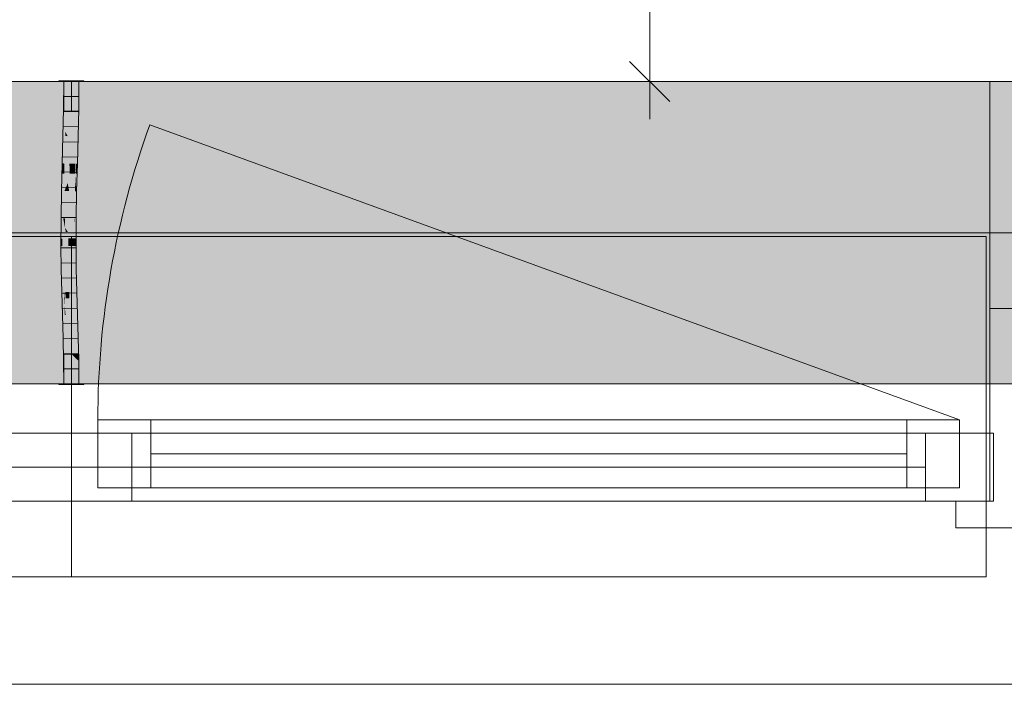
# Model space of a CAD drawing. Extents: x -620 to 300, y 62 to 1162.
# Tile 9 of 93: x -324 to -298, y 208 to 225. Entities that reach past the tile are written whole.
import ezdxf
from ezdxf.lldxf.tags import DXFTag

# ---------------------------------------------------------------- set-up
doc = ezdxf.new("R2010")
doc.units = 0
doc.layers.get('0').update_dxf_attribs({"lineweight": 13})
for name, color, linetype, lineweight, true_color in [('30 -33 Aussenwände- 7 Fassade_ Elemente', 7, 'Continuous', 9, 0x00aacc), ('30 -35 Decken- 1 Konstruktion-Träger- Stahlbeton', 7, 'Continuous', 13, 0x33aa00), ('70 -76 Bemaßung- 2 Allgemein', 9, 'Continuous', 5, 0x808080), ('E_Leerrohr 20', 7, 'Continuous', 13, 0xcc0099), ('E_Leerrohr 20-Shading', 7, 'Continuous', 13, 0xcc0099), ('iwb_Schraffur_Unterzug', 7, 'Continuous', 5, 0xffffcc)]:
    doc.layers.add(name, color=color, linetype=linetype, lineweight=lineweight, true_color=true_color)
doc.layers.add('70 -71 Achsen- 1 Gebäudeachsen', color=7, linetype='STRICHPUNKT2-A06G94JT8I', lineweight=18)
tags = doc.linetypes.add('fein_strichliert-A06G94JU8I', pattern=[4, 1, -2, 1]).pattern_tags.tags
tags[8:9] = [DXFTag(74, 4), DXFTag(75, 0), DXFTag(340, '0'), DXFTag(46, 0.0), DXFTag(50, 0.0), DXFTag(44, 0.0), DXFTag(45, 0.0)]
tags[6:7] = [DXFTag(74, 4), DXFTag(75, 0), DXFTag(340, '0'), DXFTag(46, 0.0), DXFTag(50, 0.0), DXFTag(44, 0.0), DXFTag(45, 0.0)]
tags[4:5] = [DXFTag(74, 4), DXFTag(75, 0), DXFTag(340, '0'), DXFTag(46, 0.0), DXFTag(50, 0.0), DXFTag(44, 0.0), DXFTag(45, 0.0)]
tags = doc.linetypes.add('STRICHPUNKT2', pattern=[12.7, 6.35, -3.175, 0, -3.175]).pattern_tags.tags
tags[10:11] = [DXFTag(74, 4), DXFTag(75, 0), DXFTag(340, '0'), DXFTag(46, 0.0), DXFTag(50, 0.0), DXFTag(44, 0.0), DXFTag(45, 0.0)]
tags[8:9] = [DXFTag(74, 4), DXFTag(75, 0), DXFTag(340, '0'), DXFTag(46, 0.0), DXFTag(50, 0.0), DXFTag(44, 0.0), DXFTag(45, 0.0)]
tags[6:7] = [DXFTag(74, 4), DXFTag(75, 0), DXFTag(340, '0'), DXFTag(46, 0.0), DXFTag(50, 0.0), DXFTag(44, 0.0), DXFTag(45, 0.0)]
tags[4:5] = [DXFTag(74, 4), DXFTag(75, 0), DXFTag(340, '0'), DXFTag(46, 0.0), DXFTag(50, 0.0), DXFTag(44, 0.0), DXFTag(45, 0.0)]
tags = doc.linetypes.add('STRICHPUNKT2-A06G94JT8I', pattern=[12.7, 6.35, -3.175, 0, -3.175]).pattern_tags.tags
tags[10:11] = [DXFTag(74, 4), DXFTag(75, 0), DXFTag(340, '0'), DXFTag(46, 0.0), DXFTag(50, 0.0), DXFTag(44, 0.0), DXFTag(45, 0.0)]
tags[8:9] = [DXFTag(74, 4), DXFTag(75, 0), DXFTag(340, '0'), DXFTag(46, 0.0), DXFTag(50, 0.0), DXFTag(44, 0.0), DXFTag(45, 0.0)]
tags[6:7] = [DXFTag(74, 4), DXFTag(75, 0), DXFTag(340, '0'), DXFTag(46, 0.0), DXFTag(50, 0.0), DXFTag(44, 0.0), DXFTag(45, 0.0)]
tags[4:5] = [DXFTag(74, 4), DXFTag(75, 0), DXFTag(340, '0'), DXFTag(46, 0.0), DXFTag(50, 0.0), DXFTag(44, 0.0), DXFTag(45, 0.0)]

# ---------------------------------------------------------------- blocks, each defined once
blk = doc.blocks.new('Shading-A06G94J98I', base_point=(-322.314, 217.445))
at = {"layer": 'E_Leerrohr 20-Shading', "color": 223, "true_color": 0xc67fb4}
for points in [[(-322.619, 223.614), (-322.677, 223.614), (-322.625, 222.891), (-322.684, 222.892)], [(-322.322, 223.614), (-322.336, 223.614), (-322.33, 222.886), (-322.342, 222.887)], [(-322.33, 222.886), (-322.312, 222.886), (-322.322, 223.614), (-322.301, 223.614)], [(-322.301, 223.614), (-322.312, 222.886), (-322.292, 223.614), (-322.303, 222.886)], [(-322.292, 223.614), (-322.303, 222.886), (-322.277, 223.614), (-322.288, 222.886)], [(-322.288, 222.886), (-322.284, 222.886), (-322.277, 223.614)], [(-322.625, 222.891), (-322.684, 222.892), (-322.642, 222.167), (-322.699, 222.169)], [(-322.64, 222.167), (-322.625, 222.891), (-322.642, 222.167)], [(-322.33, 222.886), (-322.342, 222.887), (-322.35, 222.16), (-322.358, 222.16)], [(-322.334, 222.75), (-322.35, 222.16), (-322.349, 222.16)], [(-322.33, 222.886), (-322.334, 222.75), (-322.334, 222.16), (-322.349, 222.16)], [(-322.312, 222.886), (-322.334, 222.16), (-322.303, 222.886), (-322.326, 222.16)], [(-322.33, 222.886), (-322.334, 222.16), (-322.312, 222.886)], [(-322.303, 222.886), (-322.326, 222.16), (-322.288, 222.886), (-322.314, 222.159)], [(-322.314, 222.159), (-322.299, 222.159), (-322.288, 222.886), (-322.284, 222.886)], [(-322.64, 222.167), (-322.699, 222.169), (-322.66, 221.443), (-322.719, 221.444)], [(-322.35, 222.16), (-322.358, 222.16), (-322.375, 221.435), (-322.377, 221.435)], [(-322.35, 222.16), (-322.375, 221.435), (-322.349, 222.16), (-322.372, 221.435)], [(-322.372, 221.435), (-322.361, 221.435), (-322.349, 222.16), (-322.334, 222.16)], [(-322.334, 222.16), (-322.361, 221.435), (-322.326, 222.16), (-322.354, 221.435)], [(-322.326, 222.16), (-322.354, 221.435), (-322.314, 222.159), (-322.348, 221.435)], [(-322.348, 221.435), (-322.319, 221.434), (-322.314, 222.159), (-322.299, 222.159)], [(-322.667, 221.176), (-322.66, 221.443), (-322.726, 221.176), (-322.719, 221.444)], [(-322.372, 221.435), (-322.384, 221.168), (-322.381, 221.141)], [(-322.372, 221.435), (-322.375, 221.435), (-322.384, 221.168), (-322.38, 221.302)], [(-322.375, 221.435), (-322.377, 221.435), (-322.384, 221.174)], [(-322.381, 221.141), (-322.374, 221.074), (-322.372, 221.435), (-322.361, 221.435)], [(-322.361, 221.435), (-322.374, 221.074), (-322.354, 221.435), (-322.37, 221.029)], [(-322.348, 221.435), (-322.354, 221.435), (-322.36, 221.174), (-322.364, 221.174)], [(-322.319, 221.434), (-322.348, 221.435), (-322.326, 221.174), (-322.36, 221.174)], [(-322.738, 220.719), (-322.688, 220.718), (-322.726, 221.176), (-322.668, 221.176)], [(-322.688, 220.718), (-322.679, 220.718), (-322.668, 221.176), (-322.667, 221.176)], [(-322.384, 221.168), (-322.384, 221.174), (-322.396, 220.711)], [(-322.381, 221.141), (-322.384, 221.168), (-322.394, 220.711), (-322.396, 220.711)], [(-322.38, 221.302), (-322.384, 221.174), (-322.384, 221.168)], [(-322.36, 221.174), (-322.364, 221.174), (-322.367, 221.005), (-322.37, 221.029)], [(-322.326, 221.174), (-322.36, 221.174), (-322.338, 220.71), (-322.367, 221.005)], [(-322.394, 220.711), (-322.387, 220.711), (-322.381, 221.141), (-322.374, 221.074)], [(-322.374, 221.074), (-322.387, 220.711), (-322.37, 221.029), (-322.382, 220.711)], [(-322.37, 221.029), (-322.382, 220.711), (-322.367, 221.005), (-322.38, 220.711)], [(-322.38, 220.711), (-322.338, 220.71), (-322.367, 221.005)], [(-322.688, 220.718), (-322.738, 220.719), (-322.712, 219.991), (-322.751, 219.992)], [(-322.693, 219.991), (-322.679, 220.718), (-322.712, 219.991), (-322.688, 220.718)], [(-322.407, 219.988), (-322.387, 220.711), (-322.41, 219.988), (-322.394, 220.711)], [(-322.394, 220.711), (-322.396, 220.711), (-322.41, 219.988)], [(-322.387, 220.711), (-322.407, 219.988), (-322.393, 220.316), (-322.403, 219.988)], [(-322.393, 220.316), (-322.402, 219.988), (-322.338, 220.71), (-322.351, 219.987)], [(-322.393, 220.316), (-322.338, 220.71), (-322.38, 220.711)], [(-322.382, 220.711), (-322.393, 220.316), (-322.38, 220.711)], [(-322.387, 220.711), (-322.393, 220.316), (-322.382, 220.711)], [(-322.403, 219.988), (-322.402, 219.988), (-322.393, 220.316)], [(-322.715, 219.459), (-322.712, 219.991), (-322.754, 219.459), (-322.751, 219.992)], [(-322.696, 219.264), (-322.693, 219.991), (-322.717, 219.264), (-322.712, 219.991)], [(-322.407, 219.988), (-322.41, 219.988), (-322.412, 219.463)], [(-322.402, 219.988), (-322.408, 219.463), (-322.351, 219.987), (-322.354, 219.464)], [(-322.407, 219.625), (-322.406, 219.698), (-322.408, 219.841), (-322.407, 219.988)], [(-322.407, 219.988), (-322.406, 219.698), (-322.403, 219.988)], [(-322.406, 219.698), (-322.402, 219.988), (-322.403, 219.988)], [(-322.408, 219.841), (-322.412, 219.463), (-322.411, 219.46)], [(-322.411, 219.46), (-322.407, 219.625), (-322.41, 219.625)], [(-322.408, 219.45), (-322.406, 219.625), (-322.411, 219.46), (-322.407, 219.625)], [(-322.407, 219.625), (-322.408, 219.841), (-322.41, 219.625)], [(-322.406, 219.625), (-322.406, 219.698), (-322.407, 219.625)], [(-322.717, 219.264), (-322.715, 219.459), (-322.754, 219.264), (-322.754, 219.459)], [(-322.412, 219.463), (-322.413, 219.265), (-322.411, 219.46)], [(-322.413, 219.265), (-322.41, 219.265), (-322.411, 219.46), (-322.408, 219.45)], [(-322.408, 219.45), (-322.41, 219.265), (-322.408, 219.447), (-322.409, 219.265)], [(-322.409, 219.265), (-322.354, 219.266), (-322.408, 219.447)], [(-322.408, 219.463), (-322.408, 219.45), (-322.354, 219.464), (-322.354, 219.266)], [(-322.717, 219.264), (-322.754, 219.264), (-322.703, 218.653), (-322.746, 218.653)], [(-322.688, 218.654), (-322.696, 219.264), (-322.703, 218.653), (-322.717, 219.264)], [(-322.405, 218.659), (-322.395, 218.659), (-322.41, 219.265), (-322.409, 219.265)], [(-322.395, 218.659), (-322.347, 218.66), (-322.409, 219.265), (-322.354, 219.266)], [(-322.703, 218.653), (-322.746, 218.653), (-322.678, 218.044), (-322.732, 218.042)], [(-322.673, 218.044), (-322.688, 218.654), (-322.678, 218.044), (-322.703, 218.653)], [(-322.395, 218.659), (-322.405, 218.659), (-322.37, 218.052), (-322.39, 218.052)], [(-322.332, 218.053), (-322.347, 218.66), (-322.37, 218.052), (-322.395, 218.659)], [(-322.655, 217.435), (-322.666, 217.806), (-322.732, 218.042), (-322.678, 218.044)], [(-322.655, 217.435), (-322.732, 218.042), (-322.713, 217.434)], [(-322.666, 217.806), (-322.673, 218.044), (-322.678, 218.044)], [(-322.37, 218.052), (-322.39, 218.052), (-322.339, 217.445), (-322.372, 217.444)], [(-322.314, 217.445), (-322.332, 218.053), (-322.339, 217.445), (-322.37, 218.052)], [(-322.655, 217.435), (-322.713, 217.434), (-322.637, 216.827), (-322.696, 216.826)], [(-322.339, 217.445), (-322.372, 217.444), (-322.309, 216.836), (-322.355, 216.834)], [(-322.296, 216.836), (-322.314, 217.445), (-322.309, 216.836), (-322.339, 217.445)], [(-322.637, 216.827), (-322.696, 216.826), (-322.624, 216.22), (-322.683, 216.219)], [(-322.296, 216.836), (-322.355, 216.834), (-322.283, 216.225), (-322.341, 216.224)], [(-322.624, 216.22), (-322.683, 216.219), (-322.619, 215.614), (-322.677, 215.614)], [(-322.283, 216.225), (-322.341, 216.224), (-322.277, 215.614), (-322.336, 215.614)]]:
    blk.add_solid(points, dxfattribs=at)
at = {"layer": 'E_Leerrohr 20-Shading', "color": 231, "true_color": 0xe17fc9}
for points in [[(-322.6, 223.614), (-322.619, 223.614), (-322.621, 222.891), (-322.625, 222.891)], [(-322.577, 222.89), (-322.585, 223.614), (-322.621, 222.891), (-322.6, 223.614)], [(-322.556, 222.89), (-322.561, 223.614), (-322.577, 222.89), (-322.585, 223.614)], [(-322.512, 222.889), (-322.512, 223.614), (-322.556, 222.89), (-322.561, 223.614)], [(-322.484, 222.889), (-322.477, 223.614), (-322.512, 222.889), (-322.512, 223.614)], [(-322.477, 223.614), (-322.484, 222.889), (-322.479, 222.889)], [(-322.473, 222.889), (-322.477, 223.614), (-322.479, 222.889)], [(-322.342, 222.887), (-322.336, 223.614), (-322.473, 222.889), (-322.477, 223.614)], [(-322.575, 222.166), (-322.577, 222.89), (-322.638, 222.289), (-322.621, 222.891)], [(-322.621, 222.891), (-322.625, 222.891), (-322.638, 222.289)], [(-322.556, 222.165), (-322.556, 222.89), (-322.575, 222.166), (-322.577, 222.89)], [(-322.556, 222.165), (-322.512, 222.889), (-322.556, 222.89)], [(-322.556, 222.165), (-322.52, 222.164), (-322.512, 222.889), (-322.513, 222.75)], [(-322.52, 222.164), (-322.517, 222.164), (-322.513, 222.75)], [(-322.499, 222.164), (-322.484, 222.889), (-322.517, 222.164), (-322.512, 222.889)], [(-322.473, 222.889), (-322.484, 222.889), (-322.462, 222.163), (-322.499, 222.164)], [(-322.358, 222.16), (-322.342, 222.887), (-322.462, 222.163), (-322.473, 222.889)], [(-322.575, 222.166), (-322.638, 222.289), (-322.64, 222.167)], [(-322.575, 222.166), (-322.64, 222.167), (-322.574, 221.441), (-322.66, 221.443)], [(-322.558, 221.44), (-322.556, 222.165), (-322.574, 221.441), (-322.575, 222.166)], [(-322.558, 221.44), (-322.532, 221.439), (-322.556, 222.165), (-322.52, 222.164)], [(-322.532, 221.439), (-322.523, 221.439), (-322.52, 222.164), (-322.517, 222.164)], [(-322.519, 221.439), (-322.499, 222.164), (-322.523, 221.439), (-322.517, 222.164)], [(-322.358, 222.16), (-322.499, 222.164), (-322.377, 221.435), (-322.519, 221.439)], [(-322.657, 220.724), (-322.573, 220.926), (-322.666, 221.217), (-322.66, 221.443)], [(-322.574, 221.441), (-322.66, 221.443), (-322.573, 220.926)], [(-322.558, 221.44), (-322.574, 221.441), (-322.559, 220.842), (-322.573, 220.926)], [(-322.558, 221.44), (-322.559, 220.842), (-322.532, 221.439), (-322.535, 221.248)], [(-322.523, 221.439), (-322.535, 221.248), (-322.538, 220.714), (-322.542, 220.743)], [(-322.524, 221.303), (-322.523, 221.439), (-322.538, 220.714)], [(-322.535, 221.248), (-322.523, 221.439), (-322.532, 221.439)], [(-322.526, 221.175), (-322.519, 221.439), (-322.523, 221.439)], [(-322.384, 221.174), (-322.377, 221.435), (-322.526, 221.175), (-322.519, 221.439)], [(-322.667, 221.176), (-322.679, 220.718), (-322.66, 220.717)], [(-322.66, 220.717), (-322.657, 220.724), (-322.667, 221.176), (-322.666, 221.217)], [(-322.535, 221.248), (-322.559, 220.842), (-322.542, 220.743)], [(-322.526, 221.175), (-322.524, 221.303), (-322.538, 220.714)], [(-322.526, 221.175), (-322.538, 220.714), (-322.523, 221.175), (-322.534, 220.714)], [(-322.534, 220.714), (-322.435, 220.712), (-322.523, 221.175), (-322.443, 221.174)], [(-322.435, 220.712), (-322.396, 220.711), (-322.443, 221.174), (-322.384, 221.174)], [(-322.573, 220.715), (-322.573, 220.926), (-322.657, 220.717), (-322.657, 220.724)], [(-322.573, 220.715), (-322.559, 220.715), (-322.573, 220.926), (-322.559, 220.842)], [(-322.66, 220.717), (-322.679, 220.718), (-322.649, 219.991), (-322.693, 219.991)], [(-322.657, 220.724), (-322.66, 220.717), (-322.657, 220.717)], [(-322.649, 219.991), (-322.647, 219.991), (-322.66, 220.717), (-322.657, 220.717)], [(-322.647, 219.991), (-322.569, 219.99), (-322.657, 220.717), (-322.573, 220.715)], [(-322.558, 219.99), (-322.559, 220.715), (-322.569, 219.99), (-322.573, 220.715)], [(-322.559, 220.842), (-322.559, 220.715), (-322.542, 220.743), (-322.543, 220.714)], [(-322.558, 219.99), (-322.551, 219.99), (-322.559, 220.715), (-322.543, 220.714)], [(-322.551, 219.99), (-322.538, 220.714), (-322.543, 220.714)], [(-322.534, 220.714), (-322.538, 220.714), (-322.548, 219.99), (-322.551, 219.99)], [(-322.425, 219.988), (-322.435, 220.712), (-322.548, 219.99), (-322.534, 220.714)], [(-322.543, 220.714), (-322.538, 220.714), (-322.542, 220.743)], [(-322.41, 219.988), (-322.396, 220.711), (-322.425, 219.988), (-322.435, 220.712)], [(-322.647, 219.749), (-322.693, 219.991), (-322.645, 219.265), (-322.696, 219.264)], [(-322.649, 219.991), (-322.693, 219.991), (-322.647, 219.749)], [(-322.565, 219.628), (-322.569, 219.99), (-322.647, 219.749), (-322.649, 219.991)], [(-322.561, 219.298), (-322.558, 219.99), (-322.569, 219.99)], [(-322.558, 219.99), (-322.561, 219.298), (-322.557, 219.838), (-322.554, 219.265)], [(-322.554, 219.461), (-322.551, 219.99), (-322.558, 219.99)], [(-322.554, 219.461), (-322.423, 219.463), (-322.551, 219.99), (-322.425, 219.988)], [(-322.423, 219.463), (-322.412, 219.463), (-322.425, 219.988), (-322.41, 219.988)], [(-322.641, 219.265), (-322.56, 219.265), (-322.647, 219.749), (-322.561, 219.298)], [(-322.565, 219.628), (-322.647, 219.749), (-322.624, 219.629)], [(-322.647, 219.749), (-322.645, 219.265), (-322.646, 219.719)], [(-322.645, 219.265), (-322.641, 219.265), (-322.646, 219.719)], [(-322.561, 219.298), (-322.565, 219.628), (-322.624, 219.629)], [(-322.554, 219.265), (-322.554, 219.461), (-322.557, 219.838)], [(-322.554, 219.265), (-322.423, 219.265), (-322.554, 219.461), (-322.423, 219.463)], [(-322.423, 219.265), (-322.413, 219.265), (-322.423, 219.463), (-322.412, 219.463)], [(-322.645, 219.265), (-322.696, 219.264), (-322.65, 218.654), (-322.688, 218.654)], [(-322.636, 218.655), (-322.641, 219.265), (-322.65, 218.654), (-322.645, 219.265)], [(-322.548, 218.656), (-322.56, 219.265), (-322.636, 218.655), (-322.641, 219.265)], [(-322.56, 219.265), (-322.554, 219.265), (-322.561, 219.298)], [(-322.547, 218.656), (-322.554, 219.265), (-322.548, 218.656), (-322.56, 219.265)], [(-322.423, 219.265), (-322.554, 219.265), (-322.428, 218.659), (-322.547, 218.656)], [(-322.405, 218.659), (-322.413, 219.265), (-322.428, 218.659), (-322.423, 219.265)], [(-322.65, 218.654), (-322.688, 218.654), (-322.661, 218.044), (-322.673, 218.044)], [(-322.633, 218.045), (-322.636, 218.655), (-322.661, 218.044), (-322.65, 218.654)], [(-322.532, 218.048), (-322.547, 218.656), (-322.633, 218.045), (-322.636, 218.655)], [(-322.405, 218.659), (-322.547, 218.656), (-322.39, 218.052), (-322.532, 218.048)], [(-322.661, 218.044), (-322.673, 218.044), (-322.666, 217.806)], [(-322.655, 217.691), (-322.63, 217.436), (-322.661, 218.044), (-322.633, 218.045)], [(-322.655, 217.691), (-322.661, 218.044), (-322.661, 218.016)], [(-322.527, 217.877), (-322.532, 218.048), (-322.632, 217.876), (-322.633, 218.045)], [(-322.39, 218.052), (-322.532, 218.048), (-322.372, 217.444), (-322.514, 217.439)], [(-322.666, 217.806), (-322.655, 217.691), (-322.661, 218.016)], [(-322.655, 217.435), (-322.65, 217.435), (-322.666, 217.806), (-322.655, 217.691)], [(-322.63, 217.436), (-322.514, 217.439), (-322.632, 217.876), (-322.527, 217.877)], [(-322.65, 217.435), (-322.63, 217.436), (-322.655, 217.691)], [(-322.65, 217.435), (-322.655, 217.435), (-322.637, 216.827)], [(-322.628, 216.828), (-322.63, 217.436), (-322.637, 216.827), (-322.65, 217.435)], [(-322.496, 216.831), (-322.514, 217.439), (-322.628, 216.828), (-322.63, 217.436)], [(-322.372, 217.444), (-322.514, 217.439), (-322.355, 216.834), (-322.496, 216.831)], [(-322.628, 216.828), (-322.637, 216.827), (-322.624, 216.22)], [(-322.483, 216.222), (-322.496, 216.831), (-322.624, 216.22), (-322.628, 216.828)], [(-322.355, 216.834), (-322.496, 216.831), (-322.341, 216.224), (-322.483, 216.222)], [(-322.483, 216.222), (-322.624, 216.22), (-322.477, 215.614), (-322.619, 215.614)], [(-322.341, 216.224), (-322.483, 216.222), (-322.336, 215.614), (-322.477, 215.614)]]:
    blk.add_solid(points, dxfattribs=at)
blk = doc.blocks.new('Shading-A06G94JB8I', base_point=(-322.473, 216.402))
at = {"layer": 'E_Leerrohr 20-Shading', "color": 213, "true_color": 0xd67fc0}
for points in [[(-322.477, 215.614), (-322.479, 216.402), (-322.677, 215.614), (-322.677, 216.402)], [(-322.477, 215.614), (-322.477, 216.402), (-322.479, 216.402)], [(-322.473, 216.402), (-322.477, 215.614), (-322.286, 216.225), (-322.277, 215.614)], [(-322.473, 216.402), (-322.477, 216.402), (-322.477, 215.614)], [(-322.473, 216.402), (-322.286, 216.225), (-322.293, 216.402)], [(-322.286, 216.225), (-322.289, 216.402), (-322.293, 216.402)], [(-322.277, 215.614), (-322.277, 216.402), (-322.289, 216.402)], [(-322.585, 215.614), (-322.807, 215.614), (-322.585, 215.602), (-322.807, 215.602)], [(-322.569, 215.602), (-322.569, 215.614), (-322.585, 215.602), (-322.585, 215.614)], [(-322.477, 215.602), (-322.477, 215.614), (-322.569, 215.602), (-322.569, 215.614)], [(-322.255, 215.614), (-322.477, 215.614), (-322.255, 215.602), (-322.477, 215.602)], [(-322.147, 215.602), (-322.147, 215.614), (-322.255, 215.602), (-322.255, 215.614)]]:
    blk.add_solid(points, dxfattribs=at)
blk = doc.blocks.new('Shading-A06G94JD8I', base_point=(-322.54, 223.614))
at = {"layer": 'E_Leerrohr 20-Shading', "color": 213, "true_color": 0xd67fc0}
for points in [[(-322.704, 223.626), (-322.807, 223.626), (-322.704, 223.614), (-322.807, 223.614)], [(-322.632, 223.614), (-322.632, 223.626), (-322.704, 223.614), (-322.704, 223.626)], [(-322.54, 223.614), (-322.677, 223.614), (-322.534, 222.826), (-322.677, 222.826)], [(-322.618, 223.614), (-322.618, 223.626), (-322.632, 223.614), (-322.632, 223.626)], [(-322.59, 223.626), (-322.618, 223.626), (-322.59, 223.614), (-322.618, 223.614)], [(-322.569, 223.626), (-322.59, 223.626), (-322.569, 223.614), (-322.59, 223.614)], [(-322.567, 223.614), (-322.567, 223.626), (-322.569, 223.614), (-322.569, 223.626)], [(-322.565, 223.626), (-322.567, 223.626), (-322.565, 223.614), (-322.567, 223.614)], [(-322.565, 223.614), (-322.477, 223.614), (-322.565, 223.626), (-322.477, 223.626)], [(-322.521, 222.826), (-322.526, 223.614), (-322.534, 222.826), (-322.54, 223.614)], [(-322.498, 223.614), (-322.526, 223.614), (-322.496, 222.826), (-322.521, 222.826)], [(-322.477, 223.614), (-322.498, 223.614), (-322.477, 223.182), (-322.478, 223.036)], [(-322.478, 223.036), (-322.498, 223.614), (-322.48, 222.826), (-322.496, 222.826)], [(-322.267, 223.626), (-322.477, 223.626), (-322.267, 223.614), (-322.477, 223.614)], [(-322.428, 223.614), (-322.477, 223.614), (-322.474, 222.826), (-322.477, 223.009)], [(-322.428, 223.614), (-322.474, 222.826), (-322.433, 222.826)], [(-322.428, 223.614), (-322.433, 222.826), (-322.359, 223.614), (-322.371, 222.826)], [(-322.359, 223.614), (-322.371, 222.826), (-322.326, 223.614), (-322.342, 222.826)], [(-322.342, 222.826), (-322.277, 222.826), (-322.326, 223.614), (-322.277, 223.614)], [(-322.262, 223.626), (-322.267, 223.626), (-322.262, 223.614), (-322.267, 223.614)], [(-322.206, 223.614), (-322.206, 223.626), (-322.262, 223.614), (-322.262, 223.626)], [(-322.206, 223.614), (-322.147, 223.614), (-322.206, 223.626), (-322.147, 223.626)], [(-322.477, 223.009), (-322.478, 223.036), (-322.479, 222.826), (-322.48, 222.826)], [(-322.479, 222.826), (-322.477, 222.826), (-322.477, 223.009)], [(-322.478, 223.036), (-322.477, 223.009), (-322.477, 223.182)], [(-322.477, 223.009), (-322.477, 222.826), (-322.474, 222.826)]]:
    blk.add_solid(points, dxfattribs=at)
blk = doc.blocks.new('Referenz-A06G94JV8I')
at = {"layer": '30 -33 Aussenwände- 7 Fassade_ Elemente', "color": 0, "linetype": 'Continuous', "lineweight": -2, "ltscale": 0.13}
for p, q in [((-295.777, 223.614), (-451.577, 223.614)), ((-298.177, 223.614), (-295.777, 223.614)), ((-298.177, 217.614), (-298.177, 223.614)), ((-298.177, 212.514), (-298.177, 217.614)), ((-298.177, 217.614), (-295.777, 217.614)), ((-321.777, 212.864), (-321.777, 214.664)), ((-321.777, 212.864), (-321.777, 214.664)), ((-321.777, 214.664), (-298.977, 214.664)), ((-321.777, 214.664), (-320.377, 214.664)), ((-320.377, 214.664), (-320.377, 212.864)), ((-300.377, 212.864), (-300.377, 214.664)), ((-300.377, 214.664), (-298.977, 214.664)), ((-298.977, 214.664), (-298.977, 212.864)), ((-298.977, 214.664), (-298.977, 212.864)), ((-346.877, 214.314), (-322.477, 214.314)), ((-324.077, 214.314), (-322.477, 214.314)), ((-322.477, 212.514), (-322.477, 214.314)), ((-322.477, 214.314), (-320.877, 214.314)), ((-322.477, 214.314), (-322.477, 212.514)), ((-322.477, 214.314), (-298.077, 214.314)), ((-320.877, 214.314), (-320.877, 212.514)), ((-299.877, 214.314), (-298.077, 214.314)), ((-299.877, 212.514), (-299.877, 214.314)), ((-298.077, 214.314), (-298.077, 212.514)), ((-298.077, 214.314), (-298.077, 212.514)), ((-320.377, 213.764), (-300.377, 213.764)), ((-298.977, 212.864), (-321.777, 212.864)), ((-320.377, 212.864), (-321.777, 212.864)), ((-298.977, 212.864), (-300.377, 212.864)), ((-322.477, 212.514), (-346.877, 212.514)), ((-322.477, 212.514), (-324.077, 212.514)), ((-320.877, 212.514), (-322.477, 212.514)), ((-298.077, 212.514), (-322.477, 212.514)), ((-298.077, 212.514), (-299.877, 212.514)), ((-299.077, 212.514), (-298.177, 212.514)), ((-299.077, 211.814), (-299.077, 212.514)), ((-295.777, 211.814), (-299.077, 211.814)), ((-448.277, 207.674), (-292.577, 207.674))]:
    blk.add_line(p, q, dxfattribs=at)
at = {"layer": '30 -33 Aussenwände- 7 Fassade_ Elemente', "color": 0, "linetype": 'fein_strichliert-A06G94JU8I', "lineweight": -2, "ltscale": 0.13}
blk.add_line((-298.977, 214.664), (-320.402, 222.462), dxfattribs=at)
at = {"layer": '30 -33 Aussenwände- 7 Fassade_ Elemente', "color": 0, "lineweight": -2}
for p, q in [((-322.477, 219.514), (-346.677, 219.514)), ((-298.277, 219.514), (-346.677, 219.514)), ((-322.477, 219.514), (-322.477, 214.314)), ((-298.277, 219.514), (-322.477, 219.514)), ((-298.277, 214.314), (-298.277, 219.514)), ((-321.777, 214.664), (-320.377, 214.664)), ((-321.777, 214.664), (-321.777, 212.864)), ((-320.377, 214.664), (-300.377, 214.664)), ((-320.377, 212.864), (-320.377, 214.664)), ((-300.377, 212.864), (-300.377, 214.664)), ((-300.377, 214.664), (-298.977, 214.664)), ((-298.977, 214.664), (-298.977, 212.864)), ((-345.077, 214.314), (-299.877, 214.314)), ((-324.077, 214.314), (-322.477, 214.314)), ((-320.877, 214.314), (-322.477, 214.314)), ((-322.477, 214.314), (-322.477, 212.514)), ((-320.877, 212.514), (-320.877, 214.314)), ((-299.877, 214.314), (-299.877, 212.514)), ((-299.877, 214.314), (-298.277, 214.314)), ((-298.277, 214.314), (-298.277, 212.514)), ((-300.377, 213.764), (-320.377, 213.764)), ((-345.077, 213.414), (-299.877, 213.414)), ((-320.377, 212.864), (-321.777, 212.864)), ((-300.377, 212.864), (-320.377, 212.864)), ((-298.977, 212.864), (-300.377, 212.864)), ((-299.877, 212.514), (-345.077, 212.514)), ((-322.477, 212.514), (-324.077, 212.514)), ((-322.477, 210.514), (-322.477, 212.514)), ((-322.477, 212.514), (-320.877, 212.514)), ((-299.877, 212.514), (-320.877, 212.514)), ((-298.277, 212.514), (-299.877, 212.514)), ((-298.277, 212.514), (-298.277, 210.514)), ((-322.477, 210.514), (-346.677, 210.514)), ((-298.277, 210.514), (-346.677, 210.514)), ((-298.277, 210.514), (-322.477, 210.514))]:
    blk.add_line(p, q, dxfattribs=at)
at = {"layer": '30 -33 Aussenwände- 7 Fassade_ Elemente', "color": 0, "linetype": 'fein_strichliert-A06G94JU8I', "lineweight": -2, "ltscale": 0.13}
blk.add_ellipse((-298.977, 214.664), major_axis=(-21.425, 7.798), ratio=1, start_param=0, end_param=0.349066, dxfattribs=at)
at = {"layer": '30 -35 Decken- 1 Konstruktion-Träger- Stahlbeton', "color": 0, "linetype": 'fein_strichliert-A06G94JU8I', "lineweight": -2, "ltscale": 0.13}
for p, q in [((-452.177, 223.614), (34.823, 223.614)), ((-452.177, 215.614), (34.823, 215.614))]:
    blk.add_line(p, q, dxfattribs=at)
at = {"layer": '70 -71 Achsen- 1 Gebäudeachsen', "color": 0, "linetype": 'STRICHPUNKT2-A06G94JT8I', "lineweight": -2, "ltscale": 0.13}
blk.add_line((-539.606, 219.614), (75.163, 219.614), dxfattribs=at)
at = {"layer": '70 -76 Bemaßung- 2 Allgemein', "color": 0, "linetype": 'Continuous', "lineweight": -2, "ltscale": 0.13}
for p, q in [((-307.177, 224.674), (-307.177, 379.553)), ((-307.177, 222.614), (-307.177, 224.674)), ((-306.647, 223.083), (-307.708, 224.144)), ((-304.677, 223.614), (-308.177, 223.614))]:
    blk.add_line(p, q, dxfattribs=at)
blk = doc.blocks.new('Referenz-A06G94JX8I')
at = {"layer": 'iwb_Schraffur_Unterzug', "linetype": 'Continuous', "ltscale": 0.13}
for points in [[(-539.606, 223.614), (75.163, 223.614), (75.163, 221.683)], [(-539.606, 223.614), (75.163, 221.683), (-539.606, 220.433)], [(-452.176, 223.614), (75.163, 223.614), (75.163, 219.318)], [(-452.176, 223.614), (75.163, 219.318), (75.163, 215.614)], [(-452.176, 223.614), (75.163, 215.614), (-452.176, 215.614)], [(-539.606, 220.433), (75.163, 221.683), (75.163, 217.544)], [(-539.606, 220.433), (75.163, 217.544), (-539.606, 218.794)], [(-539.606, 218.794), (75.163, 217.544), (75.163, 215.614)], [(-539.606, 218.794), (75.163, 215.614), (-539.606, 215.614)]]:
    blk.add_solid(points, dxfattribs=at)
blk = doc.blocks.new('Enddeckel-A06G94RR8I')
at = {"color": 0, "linetype": 'ByBlock', "lineweight": -2, "ltscale": 0.13}
for p, q in [((-322.677, 216.402), (-322.677, 215.614)), ((-322.56, 216.402), (-322.677, 216.402)), ((-322.395, 216.402), (-322.56, 216.402)), ((-322.277, 216.402), (-322.395, 216.402)), ((-322.277, 215.614), (-322.277, 216.402)), ((-322.807, 215.614), (-322.807, 215.602)), ((-322.614, 215.614), (-322.807, 215.614)), ((-322.614, 215.602), (-322.807, 215.602)), ((-322.56, 215.614), (-322.677, 215.614)), ((-322.341, 215.614), (-322.614, 215.614)), ((-322.341, 215.602), (-322.614, 215.602)), ((-322.395, 215.614), (-322.56, 215.614)), ((-322.277, 215.614), (-322.395, 215.614)), ((-322.147, 215.614), (-322.341, 215.614)), ((-322.147, 215.602), (-322.341, 215.602)), ((-322.147, 215.602), (-322.147, 215.614))]:
    blk.add_line(p, q, dxfattribs=at)
at = {"color": 0, "linetype": 'STRICHPUNKT2', "lineweight": 5, "ltscale": 0.13}
blk.add_line((-322.477, 215.614), (-322.477, 216.402), dxfattribs=at)
blk = doc.blocks.new('Enddeckel-A06G94RT8I')
at = {"color": 0, "linetype": 'ByBlock', "lineweight": -2, "ltscale": 0.13}
for p, q in [((-322.807, 223.626), (-322.807, 223.614)), ((-322.807, 223.626), (-322.614, 223.626)), ((-322.807, 223.614), (-322.614, 223.614)), ((-322.677, 223.614), (-322.677, 222.826)), ((-322.677, 223.614), (-322.56, 223.614)), ((-322.614, 223.626), (-322.341, 223.626)), ((-322.614, 223.614), (-322.341, 223.614)), ((-322.56, 223.614), (-322.395, 223.614)), ((-322.395, 223.614), (-322.277, 223.614)), ((-322.341, 223.626), (-322.147, 223.626)), ((-322.341, 223.614), (-322.147, 223.614)), ((-322.277, 222.826), (-322.277, 223.614)), ((-322.147, 223.614), (-322.147, 223.626)), ((-322.677, 222.826), (-322.56, 222.826)), ((-322.56, 222.826), (-322.395, 222.826)), ((-322.395, 222.826), (-322.277, 222.826))]:
    blk.add_line(p, q, dxfattribs=at)
at = {"color": 0, "linetype": 'STRICHPUNKT2', "lineweight": 5, "ltscale": 0.13}
blk.add_line((-322.477, 223.614), (-322.477, 222.826), dxfattribs=at)
blk = doc.blocks.new('Flexrohr-A06G94RV8I')
at = {"color": 0, "linetype": 'ByBlock', "lineweight": -2, "ltscale": 0.13}
for p, q in [((-322.677, 223.614), (-322.684, 222.892)), ((-322.677, 223.614), (-322.277, 223.614)), ((-322.277, 223.614), (-322.284, 222.886)), ((-322.669, 223.215), (-322.293, 223.212)), ((-322.684, 222.892), (-322.699, 222.169)), ((-322.673, 222.817), (-322.297, 222.811)), ((-322.284, 222.886), (-322.299, 222.159)), ((-322.682, 222.418), (-322.306, 222.41)), ((-322.699, 222.169), (-322.719, 221.444)), ((-322.691, 222.019), (-322.315, 222.009)), ((-322.299, 222.159), (-322.319, 221.434)), ((-322.719, 221.444), (-322.738, 220.719)), ((-322.702, 221.619), (-322.326, 221.609)), ((-322.319, 221.434), (-322.338, 220.71)), ((-322.712, 221.219), (-322.337, 221.209)), ((-322.738, 220.719), (-322.751, 219.992)), ((-322.723, 220.819), (-322.347, 220.81)), ((-322.338, 220.71), (-322.351, 219.987)), ((-322.731, 220.418), (-322.355, 220.411)), ((-322.751, 219.992), (-322.754, 219.264)), ((-322.739, 220.017), (-322.363, 220.012)), ((-322.351, 219.987), (-322.354, 219.266)), ((-322.741, 219.615), (-322.365, 219.614)), ((-322.754, 219.264), (-322.746, 218.653)), ((-322.742, 219.214), (-322.366, 219.215)), ((-322.354, 219.266), (-322.347, 218.66)), ((-322.737, 218.812), (-322.361, 218.817)), ((-322.746, 218.653), (-322.732, 218.042)), ((-322.347, 218.66), (-322.332, 218.053)), ((-322.729, 218.41), (-322.353, 218.419)), ((-322.732, 218.042), (-322.713, 217.434)), ((-322.332, 218.053), (-322.314, 217.445)), ((-322.719, 218.01), (-322.343, 218.02)), ((-322.707, 217.61), (-322.331, 217.62)), ((-322.713, 217.434), (-322.696, 216.826)), ((-322.314, 217.445), (-322.296, 216.836)), ((-322.695, 217.21), (-322.319, 217.22)), ((-322.696, 216.826), (-322.683, 216.219)), ((-322.684, 216.811), (-322.308, 216.82)), ((-322.296, 216.836), (-322.283, 216.225)), ((-322.683, 216.219), (-322.677, 215.614)), ((-322.675, 216.412), (-322.299, 216.419)), ((-322.283, 216.225), (-322.277, 215.614)), ((-322.669, 216.013), (-322.293, 216.017)), ((-322.677, 215.614), (-322.277, 215.614)), ((-322.665, 215.615), (-322.289, 215.615))]:
    blk.add_line(p, q, dxfattribs=at)

msp = doc.modelspace()

# ---------------------------------------------------------------- block references
at = {"color": 8, "lineweight": 13, "ltscale": 0.13, "true_color": 0x808080}
msp.add_blockref('Referenz-A06G94JV8I', (0, 0), dxfattribs=at)
at = {"color": 8, "lineweight": 25, "ltscale": 0.25, "true_color": 0x808080}
msp.add_blockref('Referenz-A06G94JX8I', (0, 0), dxfattribs=at)
at = {"layer": 'E_Leerrohr 20'}
for name, p in [('Shading-A06G94JD8I', (-322.54, 223.614)), ('Shading-A06G94J98I', (-322.314, 217.445)), ('Shading-A06G94JB8I', (-322.473, 216.402))]:
    msp.add_blockref(name, p, dxfattribs=at)
at = {"layer": 'E_Leerrohr 20', "ltscale": 0.13}
for name in ['Enddeckel-A06G94RT8I', 'Flexrohr-A06G94RV8I', 'Enddeckel-A06G94RR8I']:
    msp.add_blockref(name, (0, 0), dxfattribs=at)

doc.saveas('drawing.dxf')
